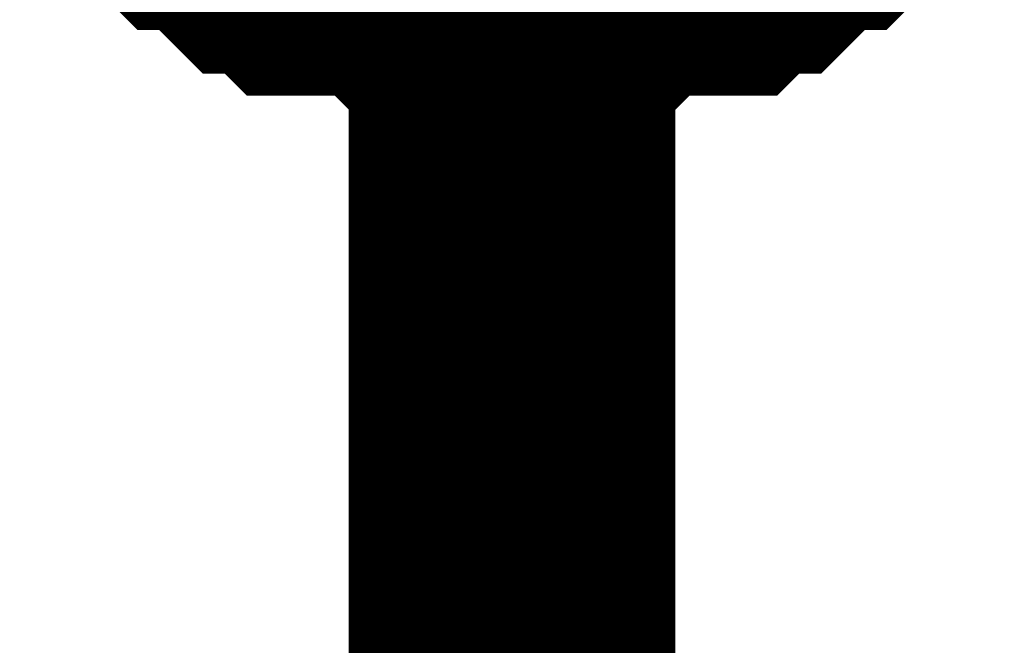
# Model space of a CAD drawing. Header units: inches. Extents: x 0 to 17, y 0 to 11.
# Tile 218 of 256: x 15.3322 to 15.3677, y 7.555 to 7.5776. Entities that reach past the tile are written whole.
import ezdxf

# ---------------------------------------------------------------- set-up
doc = ezdxf.new("R2010")
doc.units = ezdxf.units.IN
doc.header["$MEASUREMENT"] = 0
doc.layers.add('Sheet', color=255, linetype='Continuous')

msp = doc.modelspace()

# ---------------------------------------------------------------- linework, layer by layer
at = {"layer": 'Sheet'}
for points in [[(15.349953, 7.999423, 0.0118, 0.0118, 0), (15.349953, 7.89951, 0.0118, 0.0118, 0), (15.349953, 7.699683, 0.0118, 0.0118, 0), (15.349953, 7.599769, 0.0118, 0.0118, 0), (15.349953, 7.499856, 0.0118, 0.0118, 0), (15.349953, 7.399942, 0.0118, 0.0118, 0), (15.349953, 7.299236, 0.0118, 0.0118, 0), (15.349953, 7.199322, 0.0118, 0.0118, 0), (15.349953, 7.099409, 0.0118, 0.0118, 0), (15.349953, 6.999495, 0.0118, 0.0118, 0), (15.349953, 6.899582, 0.0118, 0.0118, 0), (15.349953, 6.799668, 0.0118, 0.0118, 0), (15.349953, 6.699755, 0.0118, 0.0118, 0), (15.349953, 6.599841, 0.0118, 0.0118, 0), (15.349953, 6.499928, 0.0118, 0.0118, 0), (15.349953, 6.400014, 0.0118, 0.0118, 0), (15.349953, 6.299308, 0.0118, 0.0118, 0)], [(15.349953, 7.579945, 0.0118, 0.0118, 0), (15.34916, 7.579945, 0.0118, 0.0118, 0), (15.347575, 7.579945, 0.0118, 0.0118, 0), (15.346782, 7.579945, 0.0118, 0.0118, 0), (15.345989, 7.580738, 0.0118, 0.0118, 0), (15.345196, 7.580738, 0.0118, 0.0118, 0), (15.34361, 7.580738, 0.0118, 0.0118, 0), (15.342817, 7.580738, 0.0118, 0.0118, 0), (15.342024, 7.581531, 0.0118, 0.0118, 0), (15.341231, 7.581531, 0.0118, 0.0118, 0), (15.340438, 7.582324, 0.0118, 0.0118, 0), (15.339646, 7.583117, 0.0118, 0.0118, 0), (15.338853, 7.583117, 0.0118, 0.0118, 0), (15.33806, 7.58391, 0.0118, 0.0118, 0)], [(15.349953, 7.579945, 0.0118, 0.0118, 0), (15.34916, 7.579945, 0.0118, 0.0118, 0), (15.347575, 7.579945, 0.0118, 0.0118, 0), (15.346782, 7.579945, 0.0118, 0.0118, 0), (15.345989, 7.580738, 0.0118, 0.0118, 0), (15.345196, 7.580738, 0.0118, 0.0118, 0), (15.34361, 7.580738, 0.0118, 0.0118, 0), (15.342817, 7.580738, 0.0118, 0.0118, 0), (15.342024, 7.581531, 0.0118, 0.0118, 0), (15.341231, 7.581531, 0.0118, 0.0118, 0), (15.340438, 7.582324, 0.0118, 0.0118, 0), (15.339646, 7.583117, 0.0118, 0.0118, 0), (15.338853, 7.583117, 0.0118, 0.0118, 0), (15.33806, 7.58391, 0.0118, 0.0118, 0)], [(15.349953, 7.579945, 0.0118, 0.0118, 0), (15.34916, 7.579945, 0.0118, 0.0118, 0), (15.347575, 7.579945, 0.0118, 0.0118, 0), (15.346782, 7.579945, 0.0118, 0.0118, 0), (15.345989, 7.580738, 0.0118, 0.0118, 0), (15.345196, 7.580738, 0.0118, 0.0118, 0), (15.34361, 7.580738, 0.0118, 0.0118, 0), (15.342817, 7.580738, 0.0118, 0.0118, 0), (15.342024, 7.581531, 0.0118, 0.0118, 0), (15.341231, 7.581531, 0.0118, 0.0118, 0), (15.340438, 7.582324, 0.0118, 0.0118, 0), (15.339646, 7.583117, 0.0118, 0.0118, 0), (15.338853, 7.583117, 0.0118, 0.0118, 0), (15.33806, 7.58391, 0.0118, 0.0118, 0)], [(15.349953, 7.579945, 0.0118, 0.0118, 0), (15.34916, 7.579945, 0.0118, 0.0118, 0), (15.347575, 7.579945, 0.0118, 0.0118, 0), (15.346782, 7.579945, 0.0118, 0.0118, 0), (15.345989, 7.580738, 0.0118, 0.0118, 0), (15.345196, 7.580738, 0.0118, 0.0118, 0), (15.34361, 7.580738, 0.0118, 0.0118, 0), (15.342817, 7.580738, 0.0118, 0.0118, 0), (15.342024, 7.581531, 0.0118, 0.0118, 0), (15.341231, 7.581531, 0.0118, 0.0118, 0), (15.340438, 7.582324, 0.0118, 0.0118, 0), (15.339646, 7.583117, 0.0118, 0.0118, 0), (15.338853, 7.583117, 0.0118, 0.0118, 0), (15.33806, 7.58391, 0.0118, 0.0118, 0)], [(15.361847, 7.58391, 0.0118, 0.0118, 0), (15.361054, 7.583117, 0.0118, 0.0118, 0), (15.360261, 7.583117, 0.0118, 0.0118, 0), (15.359468, 7.582324, 0.0118, 0.0118, 0), (15.358675, 7.581531, 0.0118, 0.0118, 0), (15.357882, 7.581531, 0.0118, 0.0118, 0), (15.35709, 7.580738, 0.0118, 0.0118, 0), (15.356297, 7.580738, 0.0118, 0.0118, 0), (15.354711, 7.580738, 0.0118, 0.0118, 0), (15.353918, 7.580738, 0.0118, 0.0118, 0), (15.353125, 7.579945, 0.0118, 0.0118, 0), (15.352332, 7.579945, 0.0118, 0.0118, 0), (15.350746, 7.579945, 0.0118, 0.0118, 0), (15.349953, 7.579945, 0.0118, 0.0118, 0)], [(15.361847, 7.58391, 0.0118, 0.0118, 0), (15.361054, 7.583117, 0.0118, 0.0118, 0), (15.360261, 7.583117, 0.0118, 0.0118, 0), (15.359468, 7.582324, 0.0118, 0.0118, 0), (15.358675, 7.581531, 0.0118, 0.0118, 0), (15.357882, 7.581531, 0.0118, 0.0118, 0), (15.35709, 7.580738, 0.0118, 0.0118, 0), (15.356297, 7.580738, 0.0118, 0.0118, 0), (15.354711, 7.580738, 0.0118, 0.0118, 0), (15.353918, 7.580738, 0.0118, 0.0118, 0), (15.353125, 7.579945, 0.0118, 0.0118, 0), (15.352332, 7.579945, 0.0118, 0.0118, 0), (15.350746, 7.579945, 0.0118, 0.0118, 0), (15.349953, 7.579945, 0.0118, 0.0118, 0)], [(15.361847, 7.58391, 0.0118, 0.0118, 0), (15.361054, 7.583117, 0.0118, 0.0118, 0), (15.360261, 7.583117, 0.0118, 0.0118, 0), (15.359468, 7.582324, 0.0118, 0.0118, 0), (15.358675, 7.581531, 0.0118, 0.0118, 0), (15.357882, 7.581531, 0.0118, 0.0118, 0), (15.35709, 7.580738, 0.0118, 0.0118, 0), (15.356297, 7.580738, 0.0118, 0.0118, 0), (15.354711, 7.580738, 0.0118, 0.0118, 0), (15.353918, 7.580738, 0.0118, 0.0118, 0), (15.353125, 7.579945, 0.0118, 0.0118, 0), (15.352332, 7.579945, 0.0118, 0.0118, 0), (15.350746, 7.579945, 0.0118, 0.0118, 0), (15.349953, 7.579945, 0.0118, 0.0118, 0)], [(15.361847, 7.58391, 0.0118, 0.0118, 0), (15.361054, 7.583117, 0.0118, 0.0118, 0), (15.360261, 7.583117, 0.0118, 0.0118, 0), (15.359468, 7.582324, 0.0118, 0.0118, 0), (15.358675, 7.581531, 0.0118, 0.0118, 0), (15.357882, 7.581531, 0.0118, 0.0118, 0), (15.35709, 7.580738, 0.0118, 0.0118, 0), (15.356297, 7.580738, 0.0118, 0.0118, 0), (15.354711, 7.580738, 0.0118, 0.0118, 0), (15.353918, 7.580738, 0.0118, 0.0118, 0), (15.353125, 7.579945, 0.0118, 0.0118, 0), (15.352332, 7.579945, 0.0118, 0.0118, 0), (15.350746, 7.579945, 0.0118, 0.0118, 0), (15.349953, 7.579945, 0.0118, 0.0118, 0)]]:
    msp.add_lwpolyline(points, format="xyseb", dxfattribs=at)

doc.saveas('drawing.dxf')
